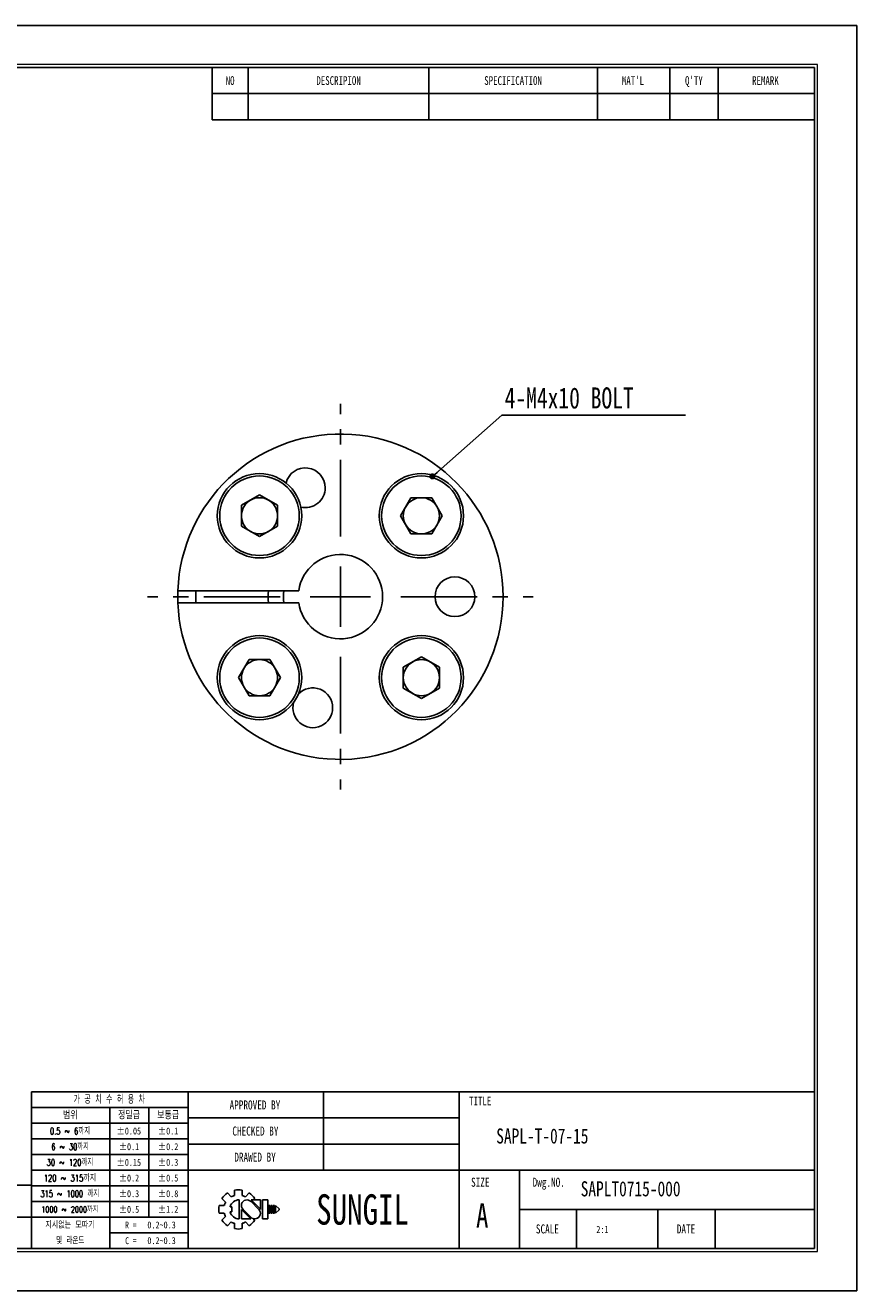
# Model space of a CAD drawing. Header units: millimetres. Extents: x 0 to 297, y 0 to 210.
# Tile 2 of 2: x 159 to 297, y 0 to 210. Entities that reach past the tile are written whole.
import ezdxf
from ezdxf.enums import TextEntityAlignment as Align

# ---------------------------------------------------------------- set-up
doc = ezdxf.new("R2010")
doc.units = ezdxf.units.MM
doc.header["$PDSIZE"] = -1
doc.linetypes.add('CENTERX2', pattern=[20.32, 12.7, -2.54, 2.54, -2.54])
doc.layers.add('문자', color=7, linetype='Continuous')
doc.layers.add('중심선', color=1, linetype='CENTERX2')
doc.styles.add('SLDTEXTSTYLE0', font='TXT', dxfattribs={"width": 0.75})
doc.styles.add('SLDTEXTSTYLE1', font='TXT', dxfattribs={"width": 0.634615, "bigfont": 'bigfont'})
doc.styles.add('SLDTEXTSTYLE2', font='TXT', dxfattribs={"width": 0.75, "bigfont": 'bigfont'})
doc.styles.add('SLDTEXTSTYLE3', font='TXT', dxfattribs={"width": 0.694444, "bigfont": 'bigfont'})
doc.styles.add('SLDTEXTSTYLE4', font='TXT', dxfattribs={"width": 0.6875, "bigfont": 'bigfont'})
doc.styles.add('SLDTEXTSTYLE5', font='TXT', dxfattribs={"width": 0.7, "bigfont": 'bigfont'})
doc.styles.add('SLDTEXTSTYLE6', font='TXT', dxfattribs={"width": 0.692308, "bigfont": 'bigfont'})
doc.styles.add('SLDTEXTSTYLE7', font='TXT', dxfattribs={"width": 0.666667})
doc.dimstyles.new('SLDDIMSTYLE4', dxfattribs={"dimtxt": 0.18, "dimasz": 1.016, "dimexe": 0, "dimexo": 0.0625, "dimgap": 0, "dimtad": 0, "dimtih": 1, "dimtoh": 1, "dimdec": 0, "dimrnd": 1e-09, "dimzin": 0, "dimdsep": 46, "dimtxsty": 'Standard', "dimblk1": 'DOT', "dimblk2": 'DOT', "dimsah": 1, "dimcen": 0.09, "dimadec": 0, "dimazin": 0, "dimtfac": 1.016, "dimtdec": 0, "dimtofl": 0, "dimtmove": 0, "dimatfit": 3, "dimldrblk": 'DOT', "dimfxl": 0, "dimfrac": 2, "dimtolj": 1, "dimtzin": 0, "dimarcsym": 0})

# ---------------------------------------------------------------- blocks, each defined once
blk = doc.blocks.new('AAAA')
at = {"color": 250, "true_color": 0x191924}
for p, q in [((-298.87, 124.28), (-595.87, 124.28)), ((-298.87, -85.72), (-298.87, 124.28)), ((-595.87, -85.72), (-298.87, -85.72))]:
    blk.add_line(p, q, dxfattribs=at)
at = {"lineweight": 0}
for p, q in [((-305.37, 117.78), (-585.87, 117.78)), ((-305.37, -79.22), (-305.37, 117.78)), ((-585.87, -79.22), (-305.37, -79.22))]:
    blk.add_line(p, q, dxfattribs=at)
for p, q in [((-305.87, 117.28), (-585.37, 117.28)), ((-405.87, 117.28), (-405.87, 108.62)), ((-399.87, 117.28), (-399.87, 108.62)), ((-369.87, 117.28), (-369.87, 108.62)), ((-341.87, 117.28), (-341.87, 108.62)), ((-329.87, 117.28), (-329.87, 108.62)), ((-321.87, 117.28), (-321.87, 108.62)), ((-305.87, -78.72), (-305.87, 117.28)), ((-405.87, 112.95), (-305.87, 112.95)), ((-405.87, 108.62), (-305.87, 108.62)), ((-305.87, -52.72), (-435.87, -52.72)), ((-435.87, -52.72), (-435.87, -78.72)), ((-409.87, -52.72), (-409.87, -78.72)), ((-387.37, -52.72), (-387.37, -65.72)), ((-364.87, -52.72), (-364.87, -78.72)), ((-409.87, -55.32), (-435.87, -55.32)), ((-422.87, -55.32), (-422.87, -78.72)), ((-416.37, -55.32), (-416.37, -73.52)), ((-409.87, -57.92), (-435.87, -57.92)), ((-364.87, -57.05), (-409.87, -57.05)), ((-409.87, -60.52), (-435.87, -60.52)), ((-364.87, -61.38), (-409.87, -61.38)), ((-409.87, -63.12), (-435.87, -63.12)), ((-409.87, -65.72), (-435.87, -65.72)), ((-305.87, -65.72), (-409.87, -65.72)), ((-354.87, -65.72), (-354.87, -78.72)), ((-435.87, -68.22), (-533.87, -68.22)), ((-409.87, -68.32), (-435.87, -68.32)), ((-402.17, -69.02), (-402.17, -69.9)), ((-400.87, -69.02), (-400.87, -69.9)), ((-409.87, -70.92), (-435.87, -70.92)), ((-404.24, -70.42), (-403.62, -71.04)), ((-403.32, -69.5), (-402.7, -70.12)), ((-401.37, -70.64), (-401.37, -73.79)), ((-400.35, -70.12), (-399.72, -69.5)), ((-398.13, -72.22), (-399.46, -70.88)), ((-397.85, -72.19), (-399.4, -70.64)), ((-399.4, -70.64), (-397.85, -70.64)), ((-399.03, -70.64), (-398.81, -70.42)), ((-397.85, -70.64), (-397.85, -72.22)), ((-397.48, -70.64), (-397.48, -73.79)), ((-397.48, -70.64), (-396.61, -70.64)), ((-396.61, -70.64), (-396.61, -73.79)), ((-404.71, -71.57), (-403.84, -71.57)), ((-404.71, -71.57), (-403.84, -71.57)), ((-404.71, -72.86), (-403.84, -72.86)), ((-404.24, -74.01), (-403.62, -73.39)), ((-402.89, -71.78), (-402.59, -71.78)), ((-402.89, -72.65), (-402.59, -72.65)), ((-402.59, -71.78), (-402.59, -72.65)), ((-401.01, -72.22), (-401.01, -73.79)), ((-401.01, -72.24), (-399.45, -73.79)), ((-400.73, -72.22), (-399.39, -73.55)), ((-396.46, -71.57), (-396.46, -72.86)), ((-396.46, -71.57), (-396.24, -71.57)), ((-396.46, -72.86), (-396.24, -72.86)), ((-396.24, -71.57), (-396.24, -72.86)), ((-396.09, -71.57), (-396.09, -72.86)), ((-396.09, -71.57), (-395.88, -71.57)), ((-396.09, -72.86), (-395.88, -72.86)), ((-395.88, -71.57), (-395.88, -72.86)), ((-395.72, -71.57), (-395.72, -72.86)), ((-395.72, -71.57), (-395.51, -71.57)), ((-395.72, -72.86), (-395.51, -72.86)), ((-395.51, -71.57), (-395.51, -72.86)), ((-395.36, -71.57), (-395.36, -72.86)), ((-395.36, -71.57), (-394.71, -72.11)), ((-394.71, -72.32), (-395.36, -72.86)), ((-394.71, -72.11), (-394.71, -72.22)), ((-394.71, -72.11), (-394.71, -72.32)), ((-394.71, -72.22), (-394.71, -72.32)), ((-305.87, -72.22), (-354.87, -72.22)), ((-345.37, -72.22), (-345.37, -78.72)), ((-331.87, -72.22), (-331.87, -78.72)), ((-322.37, -72.22), (-322.37, -78.72)), ((-448.87, -73.52), (-435.87, -73.52)), ((-409.87, -73.52), (-435.87, -73.52)), ((-403.32, -74.93), (-402.7, -74.31)), ((-402.17, -74.53), (-402.17, -75.41)), ((-401.01, -73.79), (-399.45, -73.79)), ((-400.87, -74.53), (-400.87, -75.41)), ((-400.35, -74.31), (-399.72, -74.93)), ((-399.08, -73.74), (-398.81, -74.01)), ((-397.48, -73.79), (-396.61, -73.79)), ((-409.87, -76.12), (-422.87, -76.12)), ((-585.37, -78.72), (-305.87, -78.72))]:
    blk.add_line(p, q)
for centre, radius, start, end in [((-401.52, -72.22), 3.26, 78.4943, 101.5057), ((-401.52, -72.22), 3.26, 123.4943, 146.5057), ((-401.52, -72.22), 2.4, 150.6872, 164.3128), ((-401.37, -72.22), 1.58, 90, 164.0671), ((-401.52, -72.22), 2.4, 105.6872, 119.3128), ((-400.09, -71.56), 0.919, 43.2202, 225.8282), ((-401.52, -72.22), 2.4, 60.6872, 74.3128), ((-401.52, -72.22), 3.26, 33.4943, 56.5057), ((-401.52, -72.22), 3.26, 168.4943, 191.5057), ((-401.52, -72.22), 2.4, 195.6872, 209.3128), ((-401.37, -72.22), 1.58, 195.9329, 270), ((-398.77, -72.87), 0.919, 223.2202, 45.8282), ((-401.52, -72.22), 3.26, 213.4943, 236.5057), ((-401.52, -72.22), 2.4, 240.6872, 254.3128), ((-401.52, -72.22), 3.26, 258.4943, 281.5057), ((-401.52, -72.22), 2.4, 285.6872, 299.3128), ((-401.52, -72.22), 3.26, 303.4943, 326.5057)]:
    blk.add_arc(centre, radius, start, end)
for p in [(-387.37, -57.05), (-387.37, -61.38)]:
    blk.add_point(p)
at = {"color": 250, "true_color": 0x191924, "width": 0.75}
for tag, height, style, p in [('TITLE', 2.5, 'SLDTEXTSTYLE2', (-358.7, -62.04)), ('도번', 2.5, 'SLDTEXTSTYLE2', (-344.69, -70.81)), ('필렛', 1.15, 'SLDTEXTSTYLE0', (-416.62, -75.73)), ('SCALE', 1.2, 'SLDTEXTSTYLE0', (-342.09, -76.51)), ('DATE', 1.2, 'SLDTEXTSTYLE0', (-318.85, -76.56)), ('모따기', 1.15, 'SLDTEXTSTYLE0', (-416.62, -78.33))]:
    blk.add_attdef(tag, text='', height=height, dxfattribs=dict(at, style=style)).set_placement(p, align=Align.BOTTOM_LEFT)
at = {"layer": '문자', "attachment_point": 2}
for s, insert, char_height, style in [('NO', (-402.88, 115.84), 1.444, 'SLDTEXTSTYLE0'), ('DESCRIPION', (-384.88, 115.84), 1.444, 'SLDTEXTSTYLE0'), ('SPECIFICATION', (-355.91, 115.84), 1.444, 'SLDTEXTSTYLE0'), ("MAT'L", (-336.01, 115.84), 1.444, 'SLDTEXTSTYLE0'), ("Q'TY", (-325.89, 115.84), 1.444, 'SLDTEXTSTYLE0'), ('REMARK', (-314.02, 115.84), 1.444, 'SLDTEXTSTYLE0'), ('가 공 치 수 허 용 차', (-422.94, -53.37), 1.3, 'SLDTEXTSTYLE1'), ('APPROVED BY', (-398.76, -54.14), 1.5, 'SLDTEXTSTYLE0'), ('TITLE', (-361.36, -53.5), 1.444, 'SLDTEXTSTYLE0'), ('범위', (-429.4, -56), 1.25, 'SLDTEXTSTYLE2'), ('정밀급', (-419.66, -56), 1.25, 'SLDTEXTSTYLE2'), ('보통급', (-413.16, -56), 1.25, 'SLDTEXTSTYLE2'), ('0.5 ~ 6까지', (-429.45, -58.67), 1.1, 'SLDTEXTSTYLE3'), ('±0.05', (-419.68, -58.64), 1.15, 'SLDTEXTSTYLE0'), ('±0.1', (-413.16, -58.64), 1.15, 'SLDTEXTSTYLE0'), ('CHECKED BY', (-398.68, -58.47), 1.5, 'SLDTEXTSTYLE0'), ('6 ~ 30까지', (-429.43, -61.27), 1.1, 'SLDTEXTSTYLE4'), ('±0.1', (-419.66, -61.24), 1.15, 'SLDTEXTSTYLE0'), ('±0.2', (-413.16, -61.24), 1.15, 'SLDTEXTSTYLE0'), ('DRAWED BY', (-398.74, -62.8), 1.5, 'SLDTEXTSTYLE0'), ('30 ~ 120까지', (-429.46, -63.87), 1.1, 'SLDTEXTSTYLE5'), ('±0.15', (-419.68, -63.84), 1.15, 'SLDTEXTSTYLE0'), ('±0.3', (-413.16, -63.84), 1.15, 'SLDTEXTSTYLE0'), ('120 ~ 315까지', (-429.47, -66.47), 1.1, 'SLDTEXTSTYLE2'), ('±0.2', (-419.66, -66.44), 1.15, 'SLDTEXTSTYLE0'), ('±0.5', (-413.16, -66.44), 1.15, 'SLDTEXTSTYLE0'), ('SIZE', (-361.35, -66.97), 1.5, 'SLDTEXTSTYLE0'), ('Dwg.NO.', (-349.99, -66.97), 1.5, 'SLDTEXTSTYLE0'), ('315 ~ 1000 까지', (-429.48, -69.07), 1.1, 'SLDTEXTSTYLE6'), ('±0.3', (-419.66, -69.04), 1.15, 'SLDTEXTSTYLE0'), ('±0.8', (-413.16, -69.04), 1.15, 'SLDTEXTSTYLE0'), ('SUNGIL', (-380.89, -69.72), 5.032, 'SLDTEXTSTYLE0'), ('A', (-361.03, -71.23), 4, 'SLDTEXTSTYLE0'), ('1000 ~ 2000까지', (-429.47, -71.73), 0.99, 'SLDTEXTSTYLE2'), ('±0.5', (-419.66, -71.64), 1.15, 'SLDTEXTSTYLE0'), ('±1.2', (-413.16, -71.64), 1.15, 'SLDTEXTSTYLE0'), ('지시없는 모따기', (-429.45, -74.27), 1.1, 'SLDTEXTSTYLE2'), ('R =', (-419.36, -74.24), 1.15, 'SLDTEXTSTYLE7'), ('SCALE', (-350.21, -74.72), 1.5, 'SLDTEXTSTYLE0'), ('DATE', (-327.2, -74.72), 1.5, 'SLDTEXTSTYLE0'), ('및 라운드', (-429.41, -76.87), 1.1, 'SLDTEXTSTYLE5'), ('C =', (-419.36, -76.84), 1.15, 'SLDTEXTSTYLE7')]:
    blk.add_mtext(s, dxfattribs=dict(at, insert=insert, char_height=char_height, style=style))
blk = doc.blocks.new('SW_NOTE_0')
at = {"layer": '문자', "color": 0}
blk.add_line((30.47, 0), (0, 0), dxfattribs=at)
at = {"layer": '문자', "color": 0, "insert": (0.46, 4.62), "char_height": 3.5, "attachment_point": 1, "style": 'SLDTEXTSTYLE0'}
blk.add_mtext('4-M4x10 BOLT', dxfattribs=at)
blk = doc.blocks.new('_DOT')
at = {"color": 0, "linetype": 'ByBlock', "lineweight": -2}
blk.add_line((-0.5, 0), (-1, 0), dxfattribs=at)
at = {"color": 0, "linetype": 'ByBlock', "const_width": 0.5}
blk.add_lwpolyline([(-0.25, 0, 1), (0.25, 0, 1)], format="xyb", close=True, dxfattribs=at)
blk = doc.blocks.new('SW_CENTERMARKSYMBOL_0')
at = {"layer": '중심선', "color": 0}
for p, q in [((0, 10), (0, 32)), ((0, 0), (0, 5)), ((-10, 0), (-32, 0)), ((0, 0), (-5, 0)), ((0, 0), (0, -5)), ((0, 0), (5, 0)), ((10, 0), (32, 0)), ((0, -10), (0, -32))]:
    blk.add_line(p, q, dxfattribs=at)

msp = doc.modelspace()

# ---------------------------------------------------------------- linework, layer by layer
for p, q in [((194.9, 130.399), (197.9, 132.132)), ((194.9, 126.935), (194.9, 130.399)), ((197.9, 132.132), (200.9, 130.399)), ((200.9, 130.399), (200.9, 126.935)), ((221.306, 128.667), (223.038, 131.667)), ((223.038, 131.667), (226.502, 131.667)), ((226.502, 131.667), (228.234, 128.667)), ((223.038, 125.667), (221.306, 128.667)), ((228.234, 128.667), (226.502, 125.667)), ((197.9, 125.203), (194.9, 126.935)), ((200.9, 126.935), (197.9, 125.203)), ((226.502, 125.667), (223.038, 125.667)), ((184.353, 116.232), (204.407, 116.232)), ((204.407, 114.232), (184.353, 114.232)), ((221.77, 103.529), (224.77, 105.261)), ((224.77, 105.261), (227.77, 103.529)), ((194.436, 101.797), (196.168, 104.797)), ((196.168, 104.797), (199.632, 104.797)), ((199.632, 104.797), (201.364, 101.797)), ((221.77, 100.065), (221.77, 103.529)), ((227.77, 103.529), (227.77, 100.065)), ((196.168, 98.797), (194.436, 101.797)), ((201.364, 101.797), (199.632, 98.797)), ((199.632, 98.797), (196.168, 98.797)), ((224.77, 98.333), (221.77, 100.065)), ((227.77, 100.065), (224.77, 98.333))]:
    msp.add_line(p, q)
at = {"flags": 128}
msp.add_lwpolyline([(184.353, 116.232), (184.335, 115.232), (184.353, 114.232)], dxfattribs=at)
for centre, radius in [((197.9, 128.667), 7), ((197.9, 128.667), 6.6), ((224.77, 128.667), 7), ((224.77, 128.667), 6.6), ((230.335, 115.232), 3.3), ((197.9, 101.797), 7), ((197.9, 101.797), 6.6), ((224.77, 101.797), 7), ((224.77, 101.797), 6.6)]:
    msp.add_circle(centre, radius)
for centre, radius, start, end in [((211.335, 115.232), 27, 182.12255, 177.87745), ((205.507, 133.316), 3.3, 0, 166.10816), ((205.507, 133.316), 3.3, 256.75444, 0), ((197.9, 128.667), 3, 120, 180), ((197.9, 128.667), 3, 60, 120), ((197.9, 128.667), 3, 0, 60), ((224.77, 128.667), 3, 90, 150), ((224.77, 128.667), 3, 30, 90), ((197.9, 128.667), 3, 180, 240), ((197.9, 128.667), 3, 300, 0), ((224.77, 128.667), 3, 150, 210), ((224.77, 128.667), 3, 330, 30), ((197.9, 128.667), 3, 240, 300), ((224.77, 128.667), 3, 210, 270), ((224.77, 128.667), 3, 270, 330), ((211.335, 115.232), 7, 188.21321, 171.78679), ((211.335, 115.232), 24.013, 177.61325, 182.38675), ((211.335, 115.232), 11.983, 175.21283, 184.78717), ((211.335, 115.232), 9.465, 173.93536, 186.06464), ((197.9, 101.797), 3, 150, 210), ((197.9, 101.797), 3, 90, 150), ((197.9, 101.797), 3, 30, 90), ((197.9, 101.797), 3, 330, 30), ((224.77, 101.797), 3, 120, 180), ((224.77, 101.797), 3, 60, 120), ((224.77, 101.797), 3, 0, 60), ((224.77, 101.797), 3, 180, 240), ((224.77, 101.797), 3, 300, 0), ((197.9, 101.797), 3, 210, 270), ((197.9, 101.797), 3, 270, 330), ((206.745, 96.795), 3.3, 0, 136.7793), ((224.77, 101.797), 3, 240, 300), ((206.745, 96.795), 3.3, 164.24155, 0)]:
    msp.add_arc(centre, radius, start, end)

# ---------------------------------------------------------------- block references
at = {"color": 7, "linetype": 'Continuous'}
ref = msp.add_blockref('AAAA', (595.902, 85.776), dxfattribs=at)
ref.add_attrib('모따기', '0.2~0.3', dxfattribs={"layer": '문자', "height": 1.15, "style": 'SLDTEXTSTYLE0', "width": 0.75}).set_placement((179.283, 7.449), align=Align.BOTTOM_LEFT)
ref.add_attrib('필렛', '0.2~0.3', dxfattribs={"layer": '문자', "height": 1.15, "style": 'SLDTEXTSTYLE0', "width": 0.75}).set_placement((179.283, 10.049), align=Align.BOTTOM_LEFT)
ref.add_attrib('TITLE', 'SAPL-T-07-15', dxfattribs={"layer": '문자', "height": 2.5, "style": 'SLDTEXTSTYLE0', "width": 0.75}).set_placement((237.199, 23.734), align=Align.BOTTOM_LEFT)
ref.add_attrib('도번', 'SAPLT0715-000', dxfattribs={"layer": '문자', "height": 2.5, "style": 'SLDTEXTSTYLE0', "width": 0.75}).set_placement((251.214, 14.971), align=Align.BOTTOM_LEFT)
ref.add_attrib('SCALE', '2:1', dxfattribs={"layer": '문자', "height": 1.2, "style": 'SLDTEXTSTYLE0', "width": 0.75}).set_placement((253.814, 9.262), align=Align.BOTTOM_LEFT)
at = {"layer": '문자'}
msp.add_blockref('SW_NOTE_0', (238.131, 145.349), dxfattribs=at)
at = {"layer": '중심선'}
msp.add_blockref('SW_CENTERMARKSYMBOL_0', (211.335, 115.232), dxfattribs=at)

# ---------------------------------------------------------------- leaders
at = {"layer": '문자'}
msp.add_leader([(226.603, 135.198), (238.131, 145.349)], dimstyle='SLDDIMSTYLE4', dxfattribs=at)

doc.saveas('drawing.dxf')
